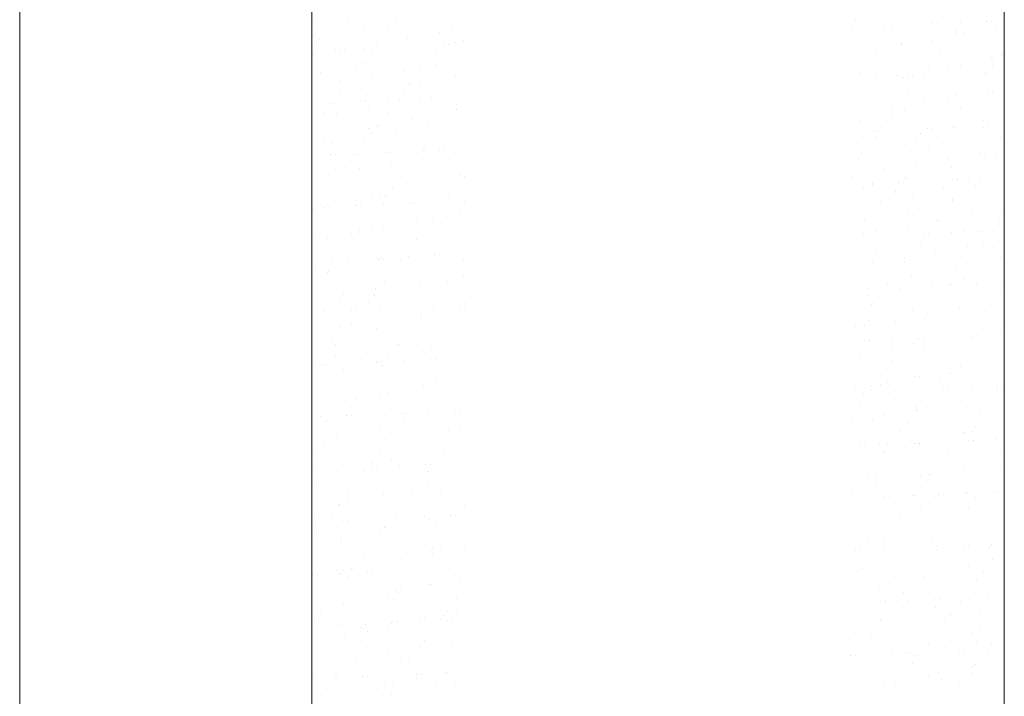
# Model space of a CAD drawing. Header units: millimetres. Extents: x -2274 to 12297, y -16157 to 26321.
# Tile 196 of 256: x -2181 to -2053, y 125 to 213. Entities that reach past the tile are written whole.
import ezdxf

# ---------------------------------------------------------------- set-up
doc = ezdxf.new("R2010")
doc.units = ezdxf.units.MM
doc.layers.add('-ŚCIANY NOŚNE', color=4, linetype='Continuous', lineweight=53)
doc.layers.add('KRESKOWANIE', color=8, linetype='Continuous')

msp = doc.modelspace()

# ---------------------------------------------------------------- linework, layer by layer
at = {"layer": '-ŚCIANY NOŚNE', "color": 253, "lineweight": 13}
for p, q in [((-2181, 301), (-2181, -797)), ((-2143, 250), (-2143, -249)), ((-2053, 250), (-2053, -249))]:
    msp.add_line(p, q, dxfattribs=at)
at = {"layer": 'KRESKOWANIE', "color": 253, "linetype": 'Continuous', "lineweight": 13}
for p, q in [((-2142.32, 212.49), (-2142.32, 212.49)), ((-2138.24, 212.97), (-2138.24, 212.97)), ((-2132.19, 212.97), (-2132.19, 212.97)), ((-2072.34, 212.85), (-2072.34, 212.85)), ((-2066.69, 212.65), (-2066.69, 212.65)), ((-2061.71, 212.51), (-2061.71, 212.51)), ((-2058.71, 212.64), (-2058.71, 212.64)), ((-2055.29, 212.79), (-2055.29, 212.79)), ((-2054.65, 212.81), (-2054.65, 212.81)), ((-2141.21, 211.93), (-2141.21, 211.93)), ((-2136.31, 211.77), (-2136.31, 211.77)), ((-2133, 211.92), (-2133, 211.92)), ((-2126.42, 211.3), (-2126.42, 211.3)), ((-2124.83, 211.85), (-2124.83, 211.85)), ((-2072.82, 212.02), (-2072.82, 212.02)), ((-2069.39, 212.17), (-2069.39, 212.17)), ((-2068.76, 212.2), (-2068.76, 212.2)), ((-2067.5, 211.59), (-2067.5, 211.59)), ((-2065.77, 212.33), (-2065.77, 212.33)), ((-2062.34, 212.48), (-2062.34, 212.48)), ((-2059.33, 211.52), (-2059.33, 211.52)), ((-2059.32, 211.37), (-2059.32, 211.37)), ((-2058.17, 211.3), (-2058.17, 211.3)), ((-2054.86, 212.36), (-2054.86, 212.36)), ((-2054.06, 212.05), (-2054.06, 212.05)), ((-2142.47, 210.28), (-2142.47, 210.28)), ((-2142.01, 210.5), (-2142.01, 210.5)), ((-2140.77, 210.78), (-2140.77, 210.78)), ((-2130.53, 210.55), (-2130.53, 210.55)), ((-2126.1, 210.2), (-2126.1, 210.2)), ((-2124.53, 210.01), (-2124.53, 210.01)), ((-2123.29, 210.28), (-2123.29, 210.28)), ((-2062.31, 210.37), (-2062.31, 210.37)), ((-2060.56, 211.09), (-2060.56, 211.09)), ((-2139.94, 209.09), (-2139.94, 209.09)), ((-2139.31, 209.12), (-2139.31, 209.12)), ((-2138.75, 209.14), (-2138.75, 209.14)), ((-2136.31, 209.25), (-2136.31, 209.25)), ((-2135.12, 209.16), (-2135.12, 209.16)), ((-2134.67, 209.62), (-2134.67, 209.62)), ((-2132.89, 209.4), (-2132.89, 209.4)), ((-2132.25, 209.43), (-2132.25, 209.43)), ((-2130.36, 208.72), (-2130.36, 208.72)), ((-2129.26, 209.56), (-2129.26, 209.56)), ((-2126.91, 209.14), (-2126.91, 209.14)), ((-2125.83, 209.71), (-2125.83, 209.71)), ((-2125.2, 209.73), (-2125.2, 209.73)), ((-2070.86, 208.81), (-2070.86, 208.81)), ((-2070.5, 209.14), (-2070.5, 209.14)), ((-2069.62, 208.83), (-2069.62, 208.83)), ((-2066.39, 209.89), (-2066.39, 209.89)), ((-2066.39, 209.8), (-2066.39, 209.8)), ((-2061.41, 208.81), (-2061.41, 208.81)), ((-2060.6, 209.87), (-2060.6, 209.87)), ((-2053.24, 208.75), (-2053.24, 208.75)), ((-2142.86, 208.39), (-2142.86, 208.39)), ((-2136.38, 207.5), (-2136.38, 207.5)), ((-2136.06, 207.45), (-2136.06, 207.45)), ((-2134.82, 207.73), (-2134.82, 207.73)), ((-2072.1, 208.54), (-2072.1, 208.54)), ((-2054.62, 208.05), (-2054.62, 208.05)), ((-2054.6, 207.95), (-2054.6, 207.95)), ((-2053.38, 208.32), (-2053.38, 208.32)), ((-2141.89, 206.16), (-2141.89, 206.16)), ((-2137.2, 206.45), (-2137.2, 206.45)), ((-2131.1, 206.27), (-2131.1, 206.27)), ((-2129.03, 206.38), (-2129.03, 206.38)), ((-2126.96, 207.21), (-2126.96, 207.21)), ((-2071.7, 206.12), (-2071.7, 206.12)), ((-2070.89, 207.18), (-2070.89, 207.18)), ((-2062.81, 206.54), (-2062.81, 206.54)), ((-2060.44, 206.76), (-2060.44, 206.76)), ((-2058.74, 207.02), (-2058.74, 207.02)), ((-2054.51, 207.1), (-2054.51, 207.1)), ((-2139.29, 205.05), (-2139.29, 205.05)), ((-2135.17, 205.79), (-2135.17, 205.79)), ((-2124.41, 205.67), (-2124.41, 205.67)), ((-2072.58, 205.22), (-2072.58, 205.22)), ((-2071.06, 204.86), (-2071.06, 204.86)), ((-2069.59, 205.35), (-2069.59, 205.35)), ((-2066.93, 205.8), (-2066.93, 205.8)), ((-2066.16, 205.5), (-2066.16, 205.5)), ((-2066.15, 205.49), (-2066.15, 205.49)), ((-2065.53, 205.53), (-2065.53, 205.53)), ((-2064.91, 205.77), (-2064.91, 205.77)), ((-2063.53, 206.05), (-2063.53, 206.05)), ((-2062.53, 205.66), (-2062.53, 205.66)), ((-2059.11, 205.81), (-2059.11, 205.81)), ((-2058.47, 205.84), (-2058.47, 205.84)), ((-2055.48, 205.97), (-2055.48, 205.97)), ((-2055.32, 206.04), (-2055.32, 206.04)), ((-2139.31, 203.68), (-2139.31, 203.68)), ((-2131.11, 203.67), (-2131.11, 203.67)), ((-2130.3, 204.73), (-2130.3, 204.73)), ((-2130.12, 204.41), (-2130.12, 204.41)), ((-2128.88, 204.68), (-2128.88, 204.68)), ((-2123.38, 203.86), (-2123.38, 203.86)), ((-2071.97, 204.2), (-2071.97, 204.2)), ((-2064.8, 204.4), (-2064.8, 204.4)), ((-2055.16, 203.67), (-2055.16, 203.67)), ((-2054.5, 203.71), (-2054.5, 203.71)), ((-2140.13, 202.27), (-2140.13, 202.27)), ((-2136.71, 202.42), (-2136.71, 202.42)), ((-2136.07, 202.45), (-2136.07, 202.45)), ((-2135.94, 203.11), (-2135.94, 203.11)), ((-2133.08, 202.58), (-2133.08, 202.58)), ((-2131.6, 202.44), (-2131.6, 202.44)), ((-2129.65, 202.73), (-2129.65, 202.73)), ((-2129.02, 202.76), (-2129.02, 202.76)), ((-2127.52, 202.92), (-2127.52, 202.92)), ((-2126.02, 202.89), (-2126.02, 202.89)), ((-2065.61, 203.34), (-2065.61, 203.34)), ((-2063.35, 202.45), (-2063.35, 202.45)), ((-2060.2, 202.44), (-2060.2, 202.44)), ((-2059.24, 203.19), (-2059.24, 203.19)), ((-2058.96, 202.72), (-2058.96, 202.72)), ((-2057.44, 203.28), (-2057.44, 203.28)), ((-2141.65, 201.85), (-2141.65, 201.85)), ((-2141.39, 200.97), (-2141.39, 200.97)), ((-2140.58, 202.03), (-2140.58, 202.03)), ((-2140.41, 202.13), (-2140.41, 202.13)), ((-2135.71, 201.7), (-2135.71, 201.7)), ((-2124.21, 201.95), (-2124.21, 201.95)), ((-2124.17, 201.36), (-2124.17, 201.36)), ((-2071.57, 201.03), (-2071.57, 201.03)), ((-2067.49, 201.52), (-2067.49, 201.52)), ((-2066.03, 201.15), (-2066.03, 201.15)), ((-2058.71, 201.62), (-2058.71, 201.62)), ((-2139.85, 200.77), (-2139.85, 200.77)), ((-2133.23, 200.91), (-2133.23, 200.91)), ((-2129.99, 200.07), (-2129.99, 200.07)), ((-2125.02, 200.89), (-2125.02, 200.89)), ((-2071.73, 199.89), (-2071.73, 199.89)), ((-2070.49, 200.16), (-2070.49, 200.16)), ((-2067.73, 200.58), (-2067.73, 200.58)), ((-2059.52, 200.57), (-2059.52, 200.57)), ((-2055.67, 199.85), (-2055.67, 199.85)), ((-2135.7, 198.8), (-2135.7, 198.8)), ((-2134.49, 199.26), (-2134.49, 199.26)), ((-2134.46, 199.08), (-2134.46, 199.08)), ((-2128.03, 199.1), (-2128.03, 199.1)), ((-2123.95, 199.58), (-2123.95, 199.58)), ((-2069.99, 198.53), (-2069.99, 198.53)), ((-2069.35, 198.55), (-2069.35, 198.55)), ((-2069, 198.93), (-2069, 198.93)), ((-2066.36, 198.68), (-2066.36, 198.68)), ((-2062.93, 198.83), (-2062.93, 198.83)), ((-2062.3, 198.86), (-2062.3, 198.86)), ((-2059.78, 199.1), (-2059.78, 199.1)), ((-2059.3, 198.99), (-2059.3, 198.99)), ((-2055.88, 199.14), (-2055.88, 199.14)), ((-2055.24, 199.17), (-2055.24, 199.17)), ((-2054.25, 199.4), (-2054.25, 199.4)), ((-2053.01, 199.67), (-2053.01, 199.67)), ((-2141.53, 197.51), (-2141.53, 197.51)), ((-2136.28, 197.42), (-2136.28, 197.42)), ((-2135.31, 198.2), (-2135.31, 198.2)), ((-2132.14, 198.35), (-2132.14, 198.35)), ((-2127.14, 198.13), (-2127.14, 198.13)), ((-2069.81, 197.87), (-2069.81, 197.87)), ((-2067.99, 197.69), (-2067.99, 197.69)), ((-2063.92, 198.17), (-2063.92, 198.17)), ((-2061.64, 197.81), (-2061.64, 197.81)), ((-2060.08, 198.11), (-2060.08, 198.11)), ((-2053.43, 197.79), (-2053.43, 197.79)), ((-2140.35, 196.94), (-2140.35, 196.94)), ((-2129.85, 195.91), (-2129.85, 195.91)), ((-2128.51, 196.03), (-2128.51, 196.03)), ((-2128.41, 196.48), (-2128.41, 196.48)), ((-2126.42, 196.06), (-2126.42, 196.06)), ((-2125.79, 196.09), (-2125.79, 196.09)), ((-2124.05, 197.02), (-2124.05, 197.02)), ((-2072.11, 196.94), (-2072.11, 196.94)), ((-2065.78, 196.84), (-2065.78, 196.84)), ((-2064.54, 197.12), (-2064.54, 197.12)), ((-2062.91, 196.15), (-2062.91, 196.15)), ((-2140.53, 195.45), (-2140.53, 195.45)), ((-2139.9, 195.47), (-2139.9, 195.47)), ((-2137.42, 195.44), (-2137.42, 195.44)), ((-2136.9, 195.6), (-2136.9, 195.6)), ((-2133.48, 195.75), (-2133.48, 195.75)), ((-2132.84, 195.78), (-2132.84, 195.78)), ((-2129.75, 195.76), (-2129.75, 195.76)), ((-2129.22, 195.42), (-2129.22, 195.42)), ((-2128.57, 195), (-2128.57, 195)), ((-2124.45, 195.75), (-2124.45, 195.75)), ((-2071.93, 195.11), (-2071.93, 195.11)), ((-2071.61, 195.55), (-2071.61, 195.55)), ((-2063.72, 195.1), (-2063.72, 195.1)), ((-2060.34, 194.82), (-2060.34, 194.82)), ((-2056.2, 195.75), (-2056.2, 195.75)), ((-2055.55, 195.03), (-2055.55, 195.03)), ((-2054.13, 195.06), (-2054.13, 195.06)), ((-2140.04, 193.47), (-2140.04, 193.47)), ((-2138.69, 193.78), (-2138.69, 193.78)), ((-2136.78, 193.59), (-2136.78, 193.59)), ((-2135.58, 194.46), (-2135.58, 194.46)), ((-2132.7, 194.07), (-2132.7, 194.07)), ((-2068.53, 193.6), (-2068.53, 193.6)), ((-2064.42, 194.34), (-2064.42, 194.34)), ((-2059.83, 193.79), (-2059.83, 193.79)), ((-2058.59, 194.07), (-2058.59, 194.07)), ((-2056.82, 193.38), (-2056.82, 193.38)), ((-2141.28, 193.2), (-2141.28, 193.2)), ((-2140.89, 192.85), (-2140.89, 192.85)), ((-2139.5, 192.73), (-2139.5, 192.73)), ((-2131.34, 192.66), (-2131.34, 192.66)), ((-2123.8, 192.71), (-2123.8, 192.71)), ((-2123.13, 192.65), (-2123.13, 192.65)), ((-2072.67, 192.66), (-2072.67, 192.66)), ((-2065.84, 192.33), (-2065.84, 192.33)), ((-2065.66, 192.5), (-2065.66, 192.5)), ((-2063.13, 192.02), (-2063.13, 192.02)), ((-2059.7, 192.17), (-2059.7, 192.17)), ((-2059.07, 192.19), (-2059.07, 192.19)), ((-2057.63, 192.32), (-2057.63, 192.32)), ((-2056.07, 192.33), (-2056.07, 192.33)), ((-2132.6, 191.01), (-2132.6, 191.01)), ((-2129.63, 191.42), (-2129.63, 191.42)), ((-2129.13, 190.72), (-2129.13, 190.72)), ((-2124.99, 191.66), (-2124.99, 191.66)), ((-2071.36, 191.24), (-2071.36, 191.24)), ((-2070.18, 191.71), (-2070.18, 191.71)), ((-2070.13, 191.51), (-2070.13, 191.51)), ((-2066.75, 191.86), (-2066.75, 191.86)), ((-2066.12, 191.89), (-2066.12, 191.89)), ((-2060.85, 190.99), (-2060.85, 190.99)), ((-2056.77, 191.47), (-2056.77, 191.47)), ((-2053.89, 190.75), (-2053.89, 190.75)), ((-2141.62, 189.97), (-2141.62, 189.97)), ((-2137.32, 189.5), (-2137.32, 189.5)), ((-2135.33, 190.15), (-2135.33, 190.15)), ((-2134.09, 190.43), (-2134.09, 190.43)), ((-2133.42, 189.95), (-2133.42, 189.95)), ((-2133.21, 190.24), (-2133.21, 190.24)), ((-2125.25, 189.88), (-2125.25, 189.88)), ((-2067.92, 189.62), (-2067.92, 189.62)), ((-2067.11, 190.68), (-2067.11, 190.68)), ((-2064.96, 190.25), (-2064.96, 190.25)), ((-2059.75, 189.56), (-2059.75, 189.56)), ((-2059.71, 189.46), (-2059.71, 189.46)), ((-2142.89, 188.31), (-2142.89, 188.31)), ((-2141.46, 188.56), (-2141.46, 188.56)), ((-2141.16, 188.86), (-2141.16, 188.86)), ((-2140.72, 188.63), (-2140.72, 188.63)), ((-2137.3, 188.78), (-2137.3, 188.78)), ((-2136.66, 188.81), (-2136.66, 188.81)), ((-2133.67, 188.94), (-2133.67, 188.94)), ((-2130.24, 189.09), (-2130.24, 189.09)), ((-2129.61, 189.11), (-2129.61, 189.11)), ((-2126.62, 189.25), (-2126.62, 189.25)), ((-2126.52, 188.23), (-2126.52, 188.23)), ((-2123.68, 188.37), (-2123.68, 188.37)), ((-2123.19, 189.39), (-2123.19, 189.39)), ((-2069.1, 189.31), (-2069.1, 189.31)), ((-2065.42, 188.19), (-2065.42, 188.19)), ((-2064.18, 188.47), (-2064.18, 188.47)), ((-2135.53, 187.19), (-2135.53, 187.19)), ((-2129.63, 186.9), (-2129.63, 186.9)), ((-2129.39, 187.11), (-2129.39, 187.11)), ((-2128.15, 187.38), (-2128.15, 187.38)), ((-2127.33, 187.17), (-2127.33, 187.17)), ((-2125.55, 187.38), (-2125.55, 187.38)), ((-2071.24, 186.9), (-2071.24, 186.9)), ((-2061.39, 186.9), (-2061.39, 186.9)), ((-2061.02, 187.91), (-2061.02, 187.91)), ((-2057.27, 187.64), (-2057.27, 187.64)), ((-2053.19, 188.13), (-2053.19, 188.13)), ((-2135.21, 185.81), (-2135.21, 185.81)), ((-2133.75, 186.15), (-2133.75, 186.15)), ((-2070.04, 186.86), (-2070.04, 186.86)), ((-2065.52, 185.97), (-2065.52, 185.97)), ((-2061.83, 186.85), (-2061.83, 186.85)), ((-2053.77, 186.41), (-2053.77, 186.41)), ((-2053.66, 186.78), (-2053.66, 186.78)), ((-2141.96, 184.74), (-2141.96, 184.74)), ((-2140.92, 184.55), (-2140.92, 184.55)), ((-2139.68, 184.82), (-2139.68, 184.82)), ((-2137.88, 185.22), (-2137.88, 185.22)), ((-2137.61, 184.48), (-2137.61, 184.48)), ((-2136.8, 185.54), (-2136.8, 185.54)), ((-2129.45, 184.41), (-2129.45, 184.41)), ((-2071.3, 185.21), (-2071.3, 185.21)), ((-2070.58, 184.88), (-2070.58, 184.88)), ((-2069.94, 184.91), (-2069.94, 184.91)), ((-2069.6, 185.49), (-2069.6, 185.49)), ((-2066.95, 185.04), (-2066.95, 185.04)), ((-2063.52, 185.19), (-2063.52, 185.19)), ((-2062.89, 185.22), (-2062.89, 185.22)), ((-2059.89, 185.35), (-2059.89, 185.35)), ((-2059.47, 185.14), (-2059.47, 185.14)), ((-2058.23, 185.42), (-2058.23, 185.42)), ((-2056.47, 185.5), (-2056.47, 185.5)), ((-2055.83, 185.53), (-2055.83, 185.53)), ((-2054.93, 185.13), (-2054.93, 185.13)), ((-2126.06, 183.55), (-2126.06, 183.55)), ((-2123.44, 184.06), (-2123.44, 184.06)), ((-2072.12, 184.15), (-2072.12, 184.15)), ((-2065.3, 183.85), (-2065.3, 183.85)), ((-2063.95, 184.09), (-2063.95, 184.09)), ((-2057.81, 183.55), (-2057.81, 183.55)), ((-2055.74, 184.07), (-2055.74, 184.07)), ((-2053.7, 184.3), (-2053.7, 184.3)), ((-2141.12, 181.8), (-2141.12, 181.8)), ((-2140.49, 181.83), (-2140.49, 181.83)), ((-2137.49, 181.96), (-2137.49, 181.96)), ((-2134.31, 181.87), (-2134.31, 181.87)), ((-2134.07, 182.11), (-2134.07, 182.11)), ((-2133.73, 181.78), (-2133.73, 181.78)), ((-2133.43, 182.14), (-2133.43, 182.14)), ((-2130.71, 182.76), (-2130.71, 182.76)), ((-2130.44, 182.27), (-2130.44, 182.27)), ((-2130.17, 182.8), (-2130.17, 182.8)), ((-2129.26, 182.77), (-2129.26, 182.77)), ((-2127.01, 182.42), (-2127.01, 182.42)), ((-2126.38, 182.45), (-2126.38, 182.45)), ((-2123.38, 182.58), (-2123.38, 182.58)), ((-2071, 182.59), (-2071, 182.59)), ((-2069.76, 182.86), (-2069.76, 182.86)), ((-2066.03, 182.14), (-2066.03, 182.14)), ((-2065.22, 182.43), (-2065.22, 182.43)), ((-2061.95, 182.62), (-2061.95, 182.62)), ((-2053.52, 182.1), (-2053.52, 182.1)), ((-2142.5, 180.64), (-2142.5, 180.64)), ((-2139.73, 181.72), (-2139.73, 181.72)), ((-2138.39, 181.39), (-2138.39, 181.39)), ((-2134.97, 181.5), (-2134.97, 181.5)), ((-2131.53, 181.7), (-2131.53, 181.7)), ((-2123.36, 181.64), (-2123.36, 181.64)), ((-2070.14, 181.39), (-2070.14, 181.39)), ((-2066.03, 181.38), (-2066.03, 181.38)), ((-2059.35, 180.8), (-2059.35, 180.8)), ((-2057.86, 181.31), (-2057.86, 181.31)), ((-2141, 180.07), (-2141, 180.07)), ((-2140.8, 180.21), (-2140.8, 180.21)), ((-2126.6, 179.46), (-2126.6, 179.46)), ((-2124.63, 179.98), (-2124.63, 179.98)), ((-2123.32, 179.72), (-2123.32, 179.72)), ((-2065.05, 179.54), (-2065.05, 179.54)), ((-2063.81, 179.82), (-2063.81, 179.82)), ((-2059.13, 179.66), (-2059.13, 179.66)), ((-2058.37, 179.27), (-2058.37, 179.27)), ((-2054.24, 180.21), (-2054.24, 180.21)), ((-2141.81, 179.01), (-2141.81, 179.01)), ((-2134.81, 178.04), (-2134.81, 178.04)), ((-2133.64, 178.94), (-2133.64, 178.94)), ((-2130.73, 178.52), (-2130.73, 178.52)), ((-2129.02, 178.46), (-2129.02, 178.46)), ((-2127.78, 178.73), (-2127.78, 178.73)), ((-2125.44, 178.93), (-2125.44, 178.93)), ((-2070.88, 178.25), (-2070.88, 178.25)), ((-2070.77, 178.07), (-2070.77, 178.07)), ((-2068.15, 178.62), (-2068.15, 178.62)), ((-2067.35, 178.22), (-2067.35, 178.22)), ((-2066.71, 178.24), (-2066.71, 178.24)), ((-2066.57, 178.05), (-2066.57, 178.05)), ((-2063.72, 178.37), (-2063.72, 178.37)), ((-2062.45, 178.79), (-2062.45, 178.79)), ((-2060.29, 178.52), (-2060.29, 178.52)), ((-2059.94, 178.6), (-2059.94, 178.6)), ((-2059.66, 178.55), (-2059.66, 178.55)), ((-2056.66, 178.68), (-2056.66, 178.68)), ((-2053.24, 178.83), (-2053.24, 178.83)), ((-2138.93, 177.3), (-2138.93, 177.3)), ((-2134.91, 177.29), (-2134.91, 177.29)), ((-2134.85, 177.16), (-2134.85, 177.16)), ((-2070.7, 177.11), (-2070.7, 177.11)), ((-2069.41, 176.96), (-2069.41, 176.96)), ((-2057.86, 176.77), (-2057.86, 176.77)), ((-2053.4, 177.76), (-2053.4, 177.76)), ((-2053.04, 176.88), (-2053.04, 176.88)), ((-2140.55, 175.9), (-2140.55, 175.9)), ((-2139.31, 176.17), (-2139.31, 176.17)), ((-2135.72, 176.23), (-2135.72, 176.23)), ((-2130.84, 175.44), (-2130.84, 175.44)), ((-2130.2, 175.47), (-2130.2, 175.47)), ((-2127.56, 176.17), (-2127.56, 176.17)), ((-2127.21, 175.6), (-2127.21, 175.6)), ((-2123.78, 175.75), (-2123.78, 175.75)), ((-2123.15, 175.78), (-2123.15, 175.78)), ((-2123.07, 175.41), (-2123.07, 175.41)), ((-2123.02, 176.11), (-2123.02, 176.11)), ((-2070.23, 175.91), (-2070.23, 175.91)), ((-2062.06, 175.84), (-2062.06, 175.84)), ((-2059.1, 176.49), (-2059.1, 176.49)), ((-2058.88, 175.44), (-2058.88, 175.44)), ((-2054.8, 175.92), (-2054.8, 175.92)), ((-2053.85, 175.82), (-2053.85, 175.82)), ((-2141.32, 174.99), (-2141.32, 174.99)), ((-2137.89, 175.14), (-2137.89, 175.14)), ((-2137.26, 175.16), (-2137.26, 175.16)), ((-2134.26, 175.29), (-2134.26, 175.29)), ((-2131.24, 174.69), (-2131.24, 174.69)), ((-2128.9, 174.12), (-2128.9, 174.12)), ((-2128.82, 174.51), (-2128.82, 174.51)), ((-2127.16, 175.17), (-2127.16, 175.17)), ((-2069.39, 174.21), (-2069.39, 174.21)), ((-2064.93, 175.2), (-2064.93, 175.2)), ((-2063.33, 174.19), (-2063.33, 174.19)), ((-2062.99, 174.7), (-2062.99, 174.7)), ((-2139.49, 173.02), (-2139.49, 173.02)), ((-2137.84, 173.47), (-2137.84, 173.47)), ((-2135.35, 173.95), (-2135.35, 173.95)), ((-2134.6, 172.85), (-2134.6, 172.85)), ((-2133.36, 173.13), (-2133.36, 173.13)), ((-2129.64, 173.46), (-2129.64, 173.46)), ((-2072.34, 173.15), (-2072.34, 173.15)), ((-2071.21, 173.29), (-2071.21, 173.29)), ((-2070.63, 173.94), (-2070.63, 173.94)), ((-2067.13, 173.77), (-2067.13, 173.77)), ((-2064.14, 173.13), (-2064.14, 173.13)), ((-2055.97, 173.06), (-2055.97, 173.06)), ((-2053.16, 173.45), (-2053.16, 173.45)), ((-2140.43, 171.56), (-2140.43, 171.56)), ((-2139.11, 171.82), (-2139.11, 171.82)), ((-2123.59, 171.83), (-2123.59, 171.83)), ((-2064.11, 171.55), (-2064.11, 171.55)), ((-2063.48, 171.58), (-2063.48, 171.58)), ((-2060.49, 171.71), (-2060.49, 171.71)), ((-2058.98, 172.15), (-2058.98, 172.15)), ((-2057.06, 171.86), (-2057.06, 171.86)), ((-2056.43, 171.88), (-2056.43, 171.88)), ((-2055.3, 172.1), (-2055.3, 172.1)), ((-2053.43, 172.01), (-2053.43, 172.01)), ((-2139.92, 170.76), (-2139.92, 170.76)), ((-2131.78, 170.6), (-2131.78, 170.6)), ((-2131.75, 170.7), (-2131.75, 170.7)), ((-2127.67, 171.35), (-2127.67, 171.35)), ((-2123.55, 170.68), (-2123.55, 170.68)), ((-2071.17, 171.24), (-2071.17, 171.24)), ((-2070.53, 171.27), (-2070.53, 171.27)), ((-2067.54, 171.4), (-2067.54, 171.4)), ((-2066.26, 170.37), (-2066.26, 170.37)), ((-2064.69, 170.89), (-2064.69, 170.89)), ((-2063.55, 170.42), (-2063.55, 170.42)), ((-2063.45, 171.17), (-2063.45, 171.17)), ((-2059.42, 171.35), (-2059.42, 171.35)), ((-2058.05, 170.35), (-2058.05, 170.35)), ((-2057.24, 171.41), (-2057.24, 171.41)), ((-2139.99, 169.19), (-2139.99, 169.19)), ((-2135.92, 169.67), (-2135.92, 169.67)), ((-2133.02, 169.04), (-2133.02, 169.04)), ((-2128.66, 169.81), (-2128.66, 169.81)), ((-2127.42, 170.08), (-2127.42, 170.08)), ((-2071.75, 169.19), (-2071.75, 169.19)), ((-2070.51, 169.6), (-2070.51, 169.6)), ((-2067.63, 169.94), (-2067.63, 169.94)), ((-2053.04, 169.11), (-2053.04, 169.11)), ((-2142.04, 168), (-2142.04, 168)), ((-2141.71, 168.16), (-2141.71, 168.16)), ((-2141.08, 168.19), (-2141.08, 168.19)), ((-2138.08, 168.32), (-2138.08, 168.32)), ((-2134.66, 168.47), (-2134.66, 168.47)), ((-2134.48, 168.51), (-2134.48, 168.51)), ((-2134.02, 168.5), (-2134.02, 168.5)), ((-2133.83, 167.98), (-2133.83, 167.98)), ((-2131.03, 168.63), (-2131.03, 168.63)), ((-2127.6, 168.78), (-2127.6, 168.78)), ((-2126.97, 168.8), (-2126.97, 168.8)), ((-2125.67, 167.92), (-2125.67, 167.92)), ((-2124.09, 168), (-2124.09, 168)), ((-2123.98, 168.93), (-2123.98, 168.93)), ((-2067.52, 168.72), (-2067.52, 168.72)), ((-2058.74, 167.84), (-2058.74, 167.84)), ((-2057.5, 168.12), (-2057.5, 168.12)), ((-2055.84, 168), (-2055.84, 168)), ((-2140.19, 167.25), (-2140.19, 167.25)), ((-2138.95, 167.52), (-2138.95, 167.52)), ((-2128.2, 167.25), (-2128.2, 167.25)), ((-2068.34, 167.66), (-2068.34, 167.66)), ((-2064.57, 166.55), (-2064.57, 166.55)), ((-2064.06, 166.59), (-2064.06, 166.59)), ((-2060.17, 167.59), (-2060.17, 167.59)), ((-2059.98, 167.07), (-2059.98, 167.07)), ((-2136.42, 165.84), (-2136.42, 165.84)), ((-2135.95, 165.22), (-2135.95, 165.22)), ((-2132.34, 166.32), (-2132.34, 166.32)), ((-2128.53, 165.47), (-2128.53, 165.47)), ((-2127.75, 165.21), (-2127.75, 165.21)), ((-2126.93, 166.27), (-2126.93, 166.27)), ((-2070.27, 165.29), (-2070.27, 165.29)), ((-2069.03, 165.56), (-2069.03, 165.56)), ((-2068.17, 165.85), (-2068.17, 165.85)), ((-2061.44, 165.94), (-2061.44, 165.94)), ((-2053.83, 165.19), (-2053.83, 165.19)), ((-2053.19, 165.22), (-2053.19, 165.22)), ((-2140.53, 165.1), (-2140.53, 165.1)), ((-2134.24, 164.2), (-2134.24, 164.2)), ((-2133, 164.48), (-2133, 164.48)), ((-2124.63, 163.91), (-2124.63, 163.91)), ((-2072.31, 164.91), (-2072.31, 164.91)), ((-2071.36, 164.42), (-2071.36, 164.42)), ((-2070.45, 164.9), (-2070.45, 164.9)), ((-2067.94, 164.57), (-2067.94, 164.57)), ((-2067.3, 164.6), (-2067.3, 164.6)), ((-2064.31, 164.73), (-2064.31, 164.73)), ((-2062.25, 164.88), (-2062.25, 164.88)), ((-2060.88, 164.88), (-2060.88, 164.88)), ((-2060.25, 164.91), (-2060.25, 164.91)), ((-2057.25, 165.04), (-2057.25, 165.04)), ((-2054.08, 164.82), (-2054.08, 164.82)), ((-2140.07, 162.91), (-2140.07, 162.91)), ((-2137.22, 163.57), (-2137.22, 163.57)), ((-2128.77, 162.97), (-2128.77, 162.97)), ((-2071.72, 163.25), (-2071.72, 163.25)), ((-2060.49, 163.24), (-2060.49, 163.24)), ((-2058.62, 163.5), (-2058.62, 163.5)), ((-2056.41, 163.72), (-2056.41, 163.72)), ((-2055.35, 163.16), (-2055.35, 163.16)), ((-2141.91, 161.34), (-2141.91, 161.34)), ((-2138.48, 161.49), (-2138.48, 161.49)), ((-2138.03, 162.51), (-2138.03, 162.51)), ((-2137.85, 161.52), (-2137.85, 161.52)), ((-2136.96, 161.75), (-2136.96, 161.75)), ((-2134.85, 161.65), (-2134.85, 161.65)), ((-2132.85, 162.49), (-2132.85, 162.49)), ((-2131.43, 161.8), (-2131.43, 161.8)), ((-2130.79, 161.83), (-2130.79, 161.83)), ((-2129.86, 162.45), (-2129.86, 162.45)), ((-2127.8, 161.96), (-2127.8, 161.96)), ((-2127.05, 161.43), (-2127.05, 161.43)), ((-2124.37, 162.11), (-2124.37, 162.11)), ((-2123.74, 162.14), (-2123.74, 162.14)), ((-2072.53, 162.19), (-2072.53, 162.19)), ((-2068.74, 161.56), (-2068.74, 161.56)), ((-2064.6, 162.5), (-2064.6, 162.5)), ((-2064.37, 162.12), (-2064.37, 162.12)), ((-2064.32, 162.24), (-2064.32, 162.24)), ((-2063.08, 162.51), (-2063.08, 162.51)), ((-2056.16, 162.11), (-2056.16, 162.11)), ((-2141.1, 160.82), (-2141.1, 160.82)), ((-2131.13, 160.8), (-2131.13, 160.8)), ((-2128.29, 161.16), (-2128.29, 161.16)), ((-2072.81, 161.08), (-2072.81, 161.08)), ((-2070.15, 160.95), (-2070.15, 160.95)), ((-2065.63, 160.47), (-2065.63, 160.47)), ((-2140.15, 159.75), (-2140.15, 159.75)), ((-2138.58, 158.87), (-2138.58, 158.87)), ((-2134.12, 159.86), (-2134.12, 159.86)), ((-2131.94, 159.74), (-2131.94, 159.74)), ((-2129.27, 159.15), (-2129.27, 159.15)), ((-2125.19, 159.63), (-2125.19, 159.63)), ((-2123.78, 159.67), (-2123.78, 159.67)), ((-2066.45, 159.41), (-2066.45, 159.41)), ((-2061.02, 159.15), (-2061.02, 159.15)), ((-2058.37, 159.19), (-2058.37, 159.19)), ((-2058.28, 159.35), (-2058.28, 159.35)), ((-2057.13, 159.47), (-2057.13, 159.47)), ((-2056.91, 159.9), (-2056.91, 159.9)), ((-2141.42, 158.1), (-2141.42, 158.1)), ((-2139.82, 158.6), (-2139.82, 158.6)), ((-2137.52, 157.47), (-2137.52, 157.47)), ((-2133.38, 158.4), (-2133.38, 158.4)), ((-2125.04, 158.02), (-2125.04, 158.02)), ((-2071.76, 157.6), (-2071.76, 157.6)), ((-2071.13, 157.63), (-2071.13, 157.63)), ((-2069.24, 157.74), (-2069.24, 157.74)), ((-2068.13, 157.76), (-2068.13, 157.76)), ((-2065.16, 158.22), (-2065.16, 158.22)), ((-2064.71, 157.91), (-2064.71, 157.91)), ((-2064.2, 157.9), (-2064.2, 157.9)), ((-2064.07, 157.93), (-2064.07, 157.93)), ((-2061.08, 158.06), (-2061.08, 158.06)), ((-2059.55, 157.69), (-2059.55, 157.69)), ((-2057.65, 158.21), (-2057.65, 158.21)), ((-2057.02, 158.24), (-2057.02, 158.24)), ((-2054.02, 158.37), (-2054.02, 158.37)), ((-2142.23, 157.04), (-2142.23, 157.04)), ((-2141.6, 156.99), (-2141.6, 156.99)), ((-2134.06, 156.98), (-2134.06, 156.98)), ((-2128.17, 156.82), (-2128.17, 156.82)), ((-2125.86, 156.96), (-2125.86, 156.96)), ((-2069.9, 156.64), (-2069.9, 156.64)), ((-2068.66, 156.91), (-2068.66, 156.91)), ((-2068.56, 156.65), (-2068.56, 156.65)), ((-2060.36, 156.63), (-2060.36, 156.63)), ((-2053.34, 156.55), (-2053.34, 156.55)), ((-2135.33, 155.32), (-2135.33, 155.32)), ((-2133.87, 155.55), (-2133.87, 155.55)), ((-2132.63, 155.83), (-2132.63, 155.83)), ((-2131.62, 154.98), (-2131.62, 154.98)), ((-2129.81, 155.05), (-2129.81, 155.05)), ((-2128.2, 155.13), (-2128.2, 155.13)), ((-2127.56, 155.16), (-2127.56, 155.16)), ((-2125.7, 155.8), (-2125.7, 155.8)), ((-2124.57, 155.29), (-2124.57, 155.29)), ((-2069.83, 155), (-2069.83, 155)), ((-2057.45, 155.8), (-2057.45, 155.8)), ((-2053.46, 154.92), (-2053.46, 154.92)), ((-2142.3, 154.52), (-2142.3, 154.52)), ((-2141.67, 154.54), (-2141.67, 154.54)), ((-2139.7, 154.26), (-2139.7, 154.26)), ((-2138.68, 154.68), (-2138.68, 154.68)), ((-2138.03, 153.64), (-2138.03, 153.64)), ((-2136.14, 154.27), (-2136.14, 154.27)), ((-2135.25, 154.83), (-2135.25, 154.83)), ((-2134.62, 154.85), (-2134.62, 154.85)), ((-2133.95, 154.12), (-2133.95, 154.12)), ((-2127.97, 154.2), (-2127.97, 154.2)), ((-2070.64, 153.94), (-2070.64, 153.94)), ((-2069.78, 153.64), (-2069.78, 153.64)), ((-2065.67, 154.39), (-2065.67, 154.39)), ((-2062.72, 153.86), (-2062.72, 153.86)), ((-2062.48, 153.87), (-2062.48, 153.87)), ((-2061.59, 154.87), (-2061.59, 154.87)), ((-2058.25, 154.85), (-2058.25, 154.85)), ((-2054.27, 153.86), (-2054.27, 153.86)), ((-2142.14, 152.9), (-2142.14, 152.9)), ((-2129.24, 152.55), (-2129.24, 152.55)), ((-2127.93, 152.51), (-2127.93, 152.51)), ((-2126.69, 152.78), (-2126.69, 152.78)), ((-2063.96, 153.59), (-2063.96, 153.59)), ((-2053.88, 152.46), (-2053.88, 152.46)), ((-2138.26, 151.51), (-2138.26, 151.51)), ((-2133.75, 151.21), (-2133.75, 151.21)), ((-2130.05, 151.49), (-2130.05, 151.49)), ((-2126.24, 151.71), (-2126.24, 151.71)), ((-2072.76, 151.18), (-2072.76, 151.18)), ((-2069.78, 152.3), (-2069.78, 152.3)), ((-2064.9, 151.09), (-2064.9, 151.09)), ((-2064.56, 151.16), (-2064.56, 151.16)), ((-2063.74, 152.22), (-2063.74, 152.22)), ((-2062.09, 151.04), (-2062.09, 151.04)), ((-2061.47, 151.24), (-2061.47, 151.24)), ((-2060.84, 151.27), (-2060.84, 151.27)), ((-2058.01, 151.52), (-2058.01, 151.52)), ((-2057.84, 151.4), (-2057.84, 151.4)), ((-2056.39, 151.1), (-2056.39, 151.1)), ((-2054.42, 151.55), (-2054.42, 151.55)), ((-2053.78, 151.57), (-2053.78, 151.57)), ((-2139.53, 149.85), (-2139.53, 149.85)), ((-2139.46, 149.95), (-2139.46, 149.95)), ((-2138.22, 150.22), (-2138.22, 150.22)), ((-2134.45, 150.29), (-2134.45, 150.29)), ((-2130.37, 150.77), (-2130.37, 150.77)), ((-2123.15, 149.77), (-2123.15, 149.77)), ((-2071.95, 150.78), (-2071.95, 150.78)), ((-2068.53, 150.93), (-2068.53, 150.93)), ((-2067.89, 150.96), (-2067.89, 150.96)), ((-2066.2, 150.3), (-2066.2, 150.3)), ((-2058.01, 150.54), (-2058.01, 150.54)), ((-2056.77, 150.82), (-2056.77, 150.82)), ((-2142.7, 148.61), (-2142.7, 148.61)), ((-2140.34, 148.8), (-2140.34, 148.8)), ((-2138.56, 149.55), (-2138.56, 149.55)), ((-2132.17, 148.73), (-2132.17, 148.73)), ((-2124.33, 148.49), (-2124.33, 148.49)), ((-2123.97, 148.71), (-2123.97, 148.71)), ((-2070.34, 149.36), (-2070.34, 149.36)), ((-2063.84, 149.25), (-2063.84, 149.25)), ((-2057.66, 149.45), (-2057.66, 149.45)), ((-2142.5, 147.7), (-2142.5, 147.7)), ((-2139.07, 147.85), (-2139.07, 147.85)), ((-2138.44, 147.88), (-2138.44, 147.88)), ((-2135.44, 148.01), (-2135.44, 148.01)), ((-2132.02, 148.16), (-2132.02, 148.16)), ((-2131.38, 148.19), (-2131.38, 148.19)), ((-2128.39, 148.32), (-2128.39, 148.32)), ((-2127.8, 148.17), (-2127.8, 148.17)), ((-2126.8, 147.43), (-2126.8, 147.43)), ((-2124.96, 148.47), (-2124.96, 148.47)), ((-2069.54, 147.99), (-2069.54, 147.99)), ((-2068.3, 148.26), (-2068.3, 148.26)), ((-2066.67, 148.4), (-2066.67, 148.4)), ((-2058.52, 147.69), (-2058.52, 147.69)), ((-2058.47, 148.39), (-2058.47, 148.39)), ((-2054.44, 148.17), (-2054.44, 148.17)), ((-2142.46, 146.03), (-2142.46, 146.03)), ((-2134.99, 146.2), (-2134.99, 146.2)), ((-2134.25, 146.02), (-2134.25, 146.02)), ((-2133.51, 146.9), (-2133.51, 146.9)), ((-2133.44, 147.08), (-2133.44, 147.08)), ((-2132.27, 147.18), (-2132.27, 147.18)), ((-2130.88, 146.94), (-2130.88, 146.94)), ((-2126.08, 145.95), (-2126.08, 145.95)), ((-2067.94, 146.75), (-2067.94, 146.75)), ((-2066.77, 146.02), (-2066.77, 146.02)), ((-2062.63, 146.95), (-2062.63, 146.95)), ((-2057.89, 146.2), (-2057.89, 146.2)), ((-2139.34, 145.61), (-2139.34, 145.61)), ((-2139.13, 145.27), (-2139.13, 145.27)), ((-2070.85, 145.54), (-2070.85, 145.54)), ((-2068.75, 145.69), (-2068.75, 145.69)), ((-2063.59, 144.94), (-2063.59, 144.94)), ((-2062.35, 145.21), (-2062.35, 145.21)), ((-2060.59, 145.63), (-2060.59, 145.63)), ((-2054.61, 144.73), (-2054.61, 144.73)), ((-2127.56, 143.85), (-2127.56, 143.85)), ((-2127.35, 144.3), (-2127.35, 144.3)), ((-2127.3, 143.6), (-2127.3, 143.6)), ((-2126.32, 144.13), (-2126.32, 144.13)), ((-2123.23, 144.08), (-2123.23, 144.08)), ((-2072.35, 143.95), (-2072.35, 143.95)), ((-2071.72, 143.98), (-2071.72, 143.98)), ((-2069.42, 143.65), (-2069.42, 143.65)), ((-2068.72, 144.11), (-2068.72, 144.11)), ((-2065.3, 144.26), (-2065.3, 144.26)), ((-2064.66, 144.29), (-2064.66, 144.29)), ((-2061.85, 143.97), (-2061.85, 143.97)), ((-2061.67, 144.42), (-2061.67, 144.42)), ((-2059.06, 143.6), (-2059.06, 143.6)), ((-2058.24, 144.57), (-2058.24, 144.57)), ((-2057.61, 144.6), (-2057.61, 144.6)), ((-2054.94, 144.35), (-2054.94, 144.35)), ((-2136.37, 143.26), (-2136.37, 143.26)), ((-2133.39, 142.56), (-2133.39, 142.56)), ((-2131.42, 142.85), (-2131.42, 142.85)), ((-2128.16, 143.24), (-2128.16, 143.24)), ((-2070.87, 142.93), (-2070.87, 142.93)), ((-2067.27, 142.19), (-2067.27, 142.19)), ((-2063.19, 142.67), (-2063.19, 142.67)), ((-2062.67, 142.92), (-2062.67, 142.92)), ((-2056.4, 142.17), (-2056.4, 142.17)), ((-2054.5, 142.85), (-2054.5, 142.85)), ((-2142.9, 140.87), (-2142.9, 140.87)), ((-2142.26, 140.9), (-2142.26, 140.9)), ((-2139.63, 141.44), (-2139.63, 141.44)), ((-2139.27, 141.03), (-2139.27, 141.03)), ((-2139.09, 141.3), (-2139.09, 141.3)), ((-2137.85, 141.57), (-2137.85, 141.57)), ((-2137.64, 141.61), (-2137.64, 141.61)), ((-2135.84, 141.18), (-2135.84, 141.18)), ((-2135.55, 141.92), (-2135.55, 141.92)), ((-2135.21, 141.21), (-2135.21, 141.21)), ((-2132.21, 141.34), (-2132.21, 141.34)), ((-2128.79, 141.49), (-2128.79, 141.49)), ((-2128.15, 141.52), (-2128.15, 141.52)), ((-2125.16, 141.65), (-2125.16, 141.65)), ((-2072.14, 141.28), (-2072.14, 141.28)), ((-2071.38, 141.44), (-2071.38, 141.44)), ((-2057.64, 141.89), (-2057.64, 141.89)), ((-2055.77, 141.2), (-2055.77, 141.2)), ((-2138.45, 140.55), (-2138.45, 140.55)), ((-2130.28, 140.48), (-2130.28, 140.48)), ((-2123.73, 140.25), (-2123.73, 140.25)), ((-2072.95, 140.22), (-2072.95, 140.22)), ((-2067.93, 139.61), (-2067.93, 139.61)), ((-2064.78, 140.16), (-2064.78, 140.16)), ((-2063.47, 140.6), (-2063.47, 140.6)), ((-2056.58, 140.14), (-2056.58, 140.14)), ((-2055.48, 140.25), (-2055.48, 140.25)), ((-2133.14, 138.25), (-2133.14, 138.25)), ((-2131.98, 138.57), (-2131.98, 138.57)), ((-2131.9, 138.53), (-2131.9, 138.53)), ((-2131.55, 138.83), (-2131.55, 138.83)), ((-2127.84, 139.51), (-2127.84, 139.51)), ((-2127.44, 139.52), (-2127.44, 139.52)), ((-2069.17, 139.34), (-2069.17, 139.34)), ((-2066.05, 138.5), (-2066.05, 138.5)), ((-2063.7, 138.84), (-2063.7, 138.84)), ((-2059.62, 139.32), (-2059.62, 139.32)), ((-2140.57, 137.79), (-2140.57, 137.79)), ((-2140.17, 137.35), (-2140.17, 137.35)), ((-2136.06, 138.09), (-2136.06, 138.09)), ((-2132.36, 137.77), (-2132.36, 137.77)), ((-2124.19, 137.71), (-2124.19, 137.71)), ((-2072.54, 137.14), (-2072.54, 137.14)), ((-2071.95, 137.16), (-2071.95, 137.16)), ((-2069.12, 137.29), (-2069.12, 137.29)), ((-2068.48, 137.31), (-2068.48, 137.31)), ((-2067.81, 138.1), (-2067.81, 138.1)), ((-2066.86, 137.45), (-2066.86, 137.45)), ((-2065.49, 137.45), (-2065.49, 137.45)), ((-2062.06, 137.59), (-2062.06, 137.59)), ((-2061.43, 137.62), (-2061.43, 137.62)), ((-2058.7, 137.38), (-2058.7, 137.38)), ((-2058.44, 137.75), (-2058.44, 137.75)), ((-2057.52, 137.55), (-2057.52, 137.55)), ((-2055.01, 137.9), (-2055.01, 137.9)), ((-2054.38, 137.93), (-2054.38, 137.93)), ((-2141.84, 136.13), (-2141.84, 136.13)), ((-2138.97, 136.96), (-2138.97, 136.96)), ((-2125.46, 136.05), (-2125.46, 136.05)), ((-2124.27, 136.16), (-2124.27, 136.16)), ((-2063.23, 136.29), (-2063.23, 136.29)), ((-2061.99, 136.56), (-2061.99, 136.56)), ((-2059.96, 135.73), (-2059.96, 135.73)), ((-2056.05, 135.97), (-2056.05, 135.97)), ((-2142.65, 135.08), (-2142.65, 135.08)), ((-2134.48, 135.01), (-2134.48, 135.01)), ((-2132.61, 134.51), (-2132.61, 134.51)), ((-2132.48, 134.74), (-2132.48, 134.74)), ((-2131.97, 134.54), (-2131.97, 134.54)), ((-2128.98, 134.67), (-2128.98, 134.67)), ((-2128.41, 135.22), (-2128.41, 135.22)), ((-2127.19, 135.2), (-2127.19, 135.2)), ((-2126.27, 135), (-2126.27, 135)), ((-2125.96, 135.48), (-2125.96, 135.48)), ((-2125.55, 134.82), (-2125.55, 134.82)), ((-2124.92, 134.85), (-2124.92, 134.85)), ((-2069.05, 135), (-2069.05, 135)), ((-2068.98, 134.68), (-2068.98, 134.68)), ((-2064.24, 134.75), (-2064.24, 134.75)), ((-2060.78, 134.67), (-2060.78, 134.67)), ((-2060.12, 135.49), (-2060.12, 135.49)), ((-2139.66, 134.21), (-2139.66, 134.21)), ((-2139.03, 134.23), (-2139.03, 134.23)), ((-2136.6, 134), (-2136.6, 134)), ((-2136.04, 134.37), (-2136.04, 134.37)), ((-2135.75, 133.36), (-2135.75, 133.36)), ((-2133.02, 133.91), (-2133.02, 133.91)), ((-2072.45, 133.33), (-2072.45, 133.33)), ((-2068.37, 133.82), (-2068.37, 133.82)), ((-2057.28, 133.24), (-2057.28, 133.24)), ((-2056.04, 133.52), (-2056.04, 133.52)), ((-2140.73, 133.07), (-2140.73, 133.07)), ((-2138.73, 132.65), (-2138.73, 132.65)), ((-2137.49, 132.92), (-2137.49, 132.92)), ((-2136.56, 132.3), (-2136.56, 132.3)), ((-2128.39, 132.23), (-2128.39, 132.23)), ((-2124.83, 131.88), (-2124.83, 131.88)), ((-2071.06, 131.97), (-2071.06, 131.97)), ((-2070.25, 133.03), (-2070.25, 133.03)), ((-2063.11, 131.95), (-2063.11, 131.95)), ((-2062.89, 131.91), (-2062.89, 131.91)), ((-2056.55, 132.15), (-2056.55, 132.15)), ((-2054.69, 131.89), (-2054.69, 131.89)), ((-2053.88, 132.95), (-2053.88, 132.95)), ((-2133.02, 130.65), (-2133.02, 130.65)), ((-2129.66, 130.58), (-2129.66, 130.58)), ((-2128.91, 131.4), (-2128.91, 131.4)), ((-2127.07, 130.87), (-2127.07, 130.87)), ((-2068.81, 130.69), (-2068.81, 130.69)), ((-2067.57, 130.96), (-2067.57, 130.96)), ((-2065.89, 130.62), (-2065.89, 130.62)), ((-2065.25, 130.65), (-2065.25, 130.65)), ((-2062.26, 130.78), (-2062.26, 130.78)), ((-2060.66, 131.4), (-2060.66, 131.4)), ((-2058.83, 130.93), (-2058.83, 130.93)), ((-2058.2, 130.96), (-2058.2, 130.96)), ((-2055.2, 131.09), (-2055.2, 131.09)), ((-2138.68, 129.54), (-2138.68, 129.54)), ((-2137.16, 129.72), (-2137.16, 129.72)), ((-2132.78, 129.6), (-2132.78, 129.6)), ((-2131.54, 129.88), (-2131.54, 129.88)), ((-2130.47, 129.52), (-2130.47, 129.52)), ((-2072.94, 130.31), (-2072.94, 130.31)), ((-2072.31, 130.34), (-2072.31, 130.34)), ((-2069.31, 130.47), (-2069.31, 130.47)), ((-2068.88, 129.99), (-2068.88, 129.99)), ((-2064.8, 130.47), (-2064.8, 130.47)), ((-2064.16, 130.26), (-2064.16, 130.26)), ((-2141.24, 129.24), (-2141.24, 129.24)), ((-2138.61, 128.31), (-2138.61, 128.31)), ((-2125.75, 128.01), (-2125.75, 128.01)), ((-2125.34, 128.05), (-2125.34, 128.05)), ((-2072.99, 129.24), (-2072.99, 129.24)), ((-2064.97, 129.2), (-2064.97, 129.2)), ((-2057.16, 128.9), (-2057.16, 128.9)), ((-2057.09, 128.05), (-2057.09, 128.05)), ((-2056.81, 129.13), (-2056.81, 129.13)), ((-2142.85, 127.26), (-2142.85, 127.26)), ((-2140.76, 126.83), (-2140.76, 126.83)), ((-2139.95, 127.89), (-2139.95, 127.89)), ((-2139.86, 127.39), (-2139.86, 127.39)), ((-2136.43, 127.54), (-2136.43, 127.54)), ((-2135.8, 127.57), (-2135.8, 127.57)), ((-2132.8, 127.7), (-2132.8, 127.7)), ((-2132.59, 126.76), (-2132.59, 126.76)), ((-2129.45, 127.3), (-2129.45, 127.3)), ((-2129.38, 127.85), (-2129.38, 127.85)), ((-2128.74, 127.87), (-2128.74, 127.87)), ((-2125.59, 126.83), (-2125.59, 126.83)), ((-2124.38, 126.75), (-2124.38, 126.75)), ((-2123.57, 127.81), (-2123.57, 127.81)), ((-2062.86, 127.64), (-2062.86, 127.64)), ((-2061.62, 127.91), (-2061.62, 127.91)), ((-2061.23, 127.12), (-2061.23, 127.12)), ((-2058.07, 127.48), (-2058.07, 127.48)), ((-2137.66, 125.89), (-2137.66, 125.89)), ((-2133.59, 126.37), (-2133.59, 126.37)), ((-2126.83, 126.55), (-2126.83, 126.55)), ((-2069.42, 125.9), (-2069.42, 125.9)), ((-2068.69, 126.35), (-2068.69, 126.35)), ((-2067.09, 126.44), (-2067.09, 126.44)), ((-2065.3, 126.64), (-2065.3, 126.64)), ((-2058.89, 126.42), (-2058.89, 126.42)), ((-2141.78, 125.15), (-2141.78, 125.15)), ((-2133.86, 125.11), (-2133.86, 125.11)), ((-2132.66, 125.26), (-2132.66, 125.26))]:
    msp.add_line(p, q, dxfattribs=at)

doc.saveas('drawing.dxf')
